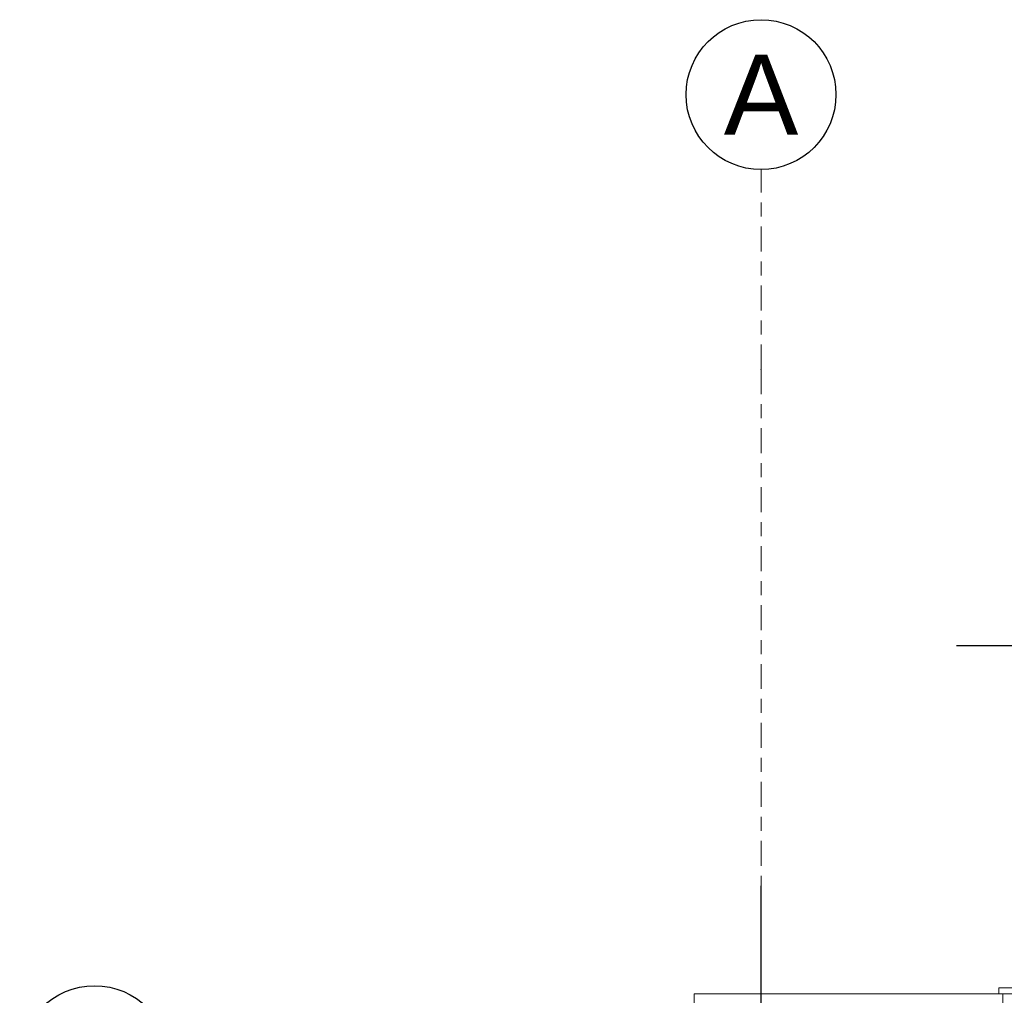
# Model space of a CAD drawing. Header units: millimetres. Extents: x -52968 to 399385, y -141133 to 110561.
# Tile 49 of 146: x 61395 to 66323, y -98716 to -93832. Entities that reach past the tile are written whole.
import ezdxf
from ezdxf import colors
from ezdxf.entities.mleader import LeaderData, LeaderLine
from ezdxf.enums import TextEntityAlignment as Align
from ezdxf.math import Vec2, Vec3

# ---------------------------------------------------------------- set-up
doc = ezdxf.new("R2010")
doc.units = ezdxf.units.MM
for name, pattern in [('SIM-Wegliniec-21.07.2025-Parter$0$Przerywana', [240, 120, -120]), ('SIM-Wegliniec-21.07.2025-Parter$0$Przerywana podwójnie', [295, 125, -50, 70, -50]), ('SIM-Wegliniec-21.07.2025-Parter$0$SIM-Wegliniec-11.03.2025-Parter$0$Przerywana podwójnie', [295, 125, -50, 70, -50])]:
    doc.linetypes.add(name, pattern=pattern)
doc.layers.add('_xref', color=250, linetype='Continuous')
for name, color, linetype, lineweight in [('RR_IWK_opisy', 7, 'Continuous', 0), ('SIM-Wegliniec-21.07.2025-Parter$0$Nowe_A-Osi_Nr_pióra__20', 250, 'Continuous', 0), ('SIM-Wegliniec-21.07.2025-Parter$0$Nowe_A-Osi_Nr_pióra__25', 250, 'Continuous', 0), ('SIM-Wegliniec-21.07.2025-Parter$0$Nowe_A-Osi_Nr_pióra__6', 250, 'Continuous', 0), ('SIM-Wegliniec-21.07.2025-Parter$0$Nowe_A-Ściany-Zewnętrzne', 250, 'Continuous', 0), ('SIM-Wegliniec-21.07.2025-Parter$0$Nowe_A-Ściany-Zewnętrzne_Nr_pióra__47', 250, 'Continuous', 0), ('SIM-Wegliniec-21.07.2025-Parter$0$Nowe_Okna Archicada_Nr_pióra__3', 250, 'Continuous', 0), ('SIM-Wegliniec-21.07.2025-Parter$0$Nowe_Okna Archicada_Nr_pióra__47', 250, 'Continuous', 0), ('SIM-Wegliniec-21.07.2025-Parter$0$Nowe_SIM-Wegliniec-11.03.2025-Parter$0$Nowe_A-Osi_Nr_pióra__20_Nr_pióra__1', 250, 'Continuous', 0), ('SIM-Wegliniec-21.07.2025-Parter$0$Nowe_SIM-Wegliniec-21.07.2025-Parter$0$Nowe_A-Wentylacja-Mechaniczna-0-5_Nr_pióra__22', 250, 'Continuous', 0)]:
    doc.layers.add(name, color=color, linetype=linetype, lineweight=lineweight)
doc.styles.add('Garamond', font='GARA.TTF')
doc.styles.add('SIM-Wegliniec-21.07.2025-Parter$0$STYL_AUTOMATYCZNY_1', font='arial.ttf')
pattern_1 = [(0, (0, 0), (0, 86.60254), [0, -50]), (0, (25, 43.3), (0, 86.60254), [0, -50])]

# ---------------------------------------------------------------- blocks, each defined once
blk = doc.blocks.new('SIM-Wegliniec-21.07.2025-Parter')
at = {"layer": 'SIM-Wegliniec-21.07.2025-Parter$0$Nowe_A-Ściany-Zewnętrzne', "linetype": 'Continuous', "lineweight": 0, "true_color": 0x000000}
h = blk.add_hatch(dxfattribs=at)
h.set_pattern_fill('Tynk', color=18, style=0, pattern_type=2)
h.set_pattern_definition(pattern_1)
h.paths.add_polyline_path([(64780.1, -98707.6), (64770.1, -98707.6), (64780.1, -98717.6)])
h = blk.add_hatch(dxfattribs=at)
h.set_pattern_fill('Tynk', color=18, style=0, pattern_type=2)
h.set_pattern_definition(pattern_1)
h.paths.add_polyline_path([(64780.1, -98717.6), (64770.1, -98707.6), (64770.1, -98717.6)])
h = blk.add_hatch(dxfattribs=at)
h.set_pattern_fill('Tynk', color=18, style=0, pattern_type=2)
h.set_pattern_definition(pattern_1)
h.paths.add_polyline_path([(64780.1, -98717.6), (66305.1, -98717.6), (66305.1, -98707.6), (64780.1, -98707.6)])
h = blk.add_hatch(dxfattribs=at)
h.set_pattern_fill('Tynk', color=18, style=0, pattern_type=2)
h.set_pattern_definition(pattern_1)
h.paths.add_polyline_path([(66315.1, -98707.6), (66305.1, -98707.6), (66305.1, -98717.6), (66305.1, -98917.6), (66315.1, -98917.6)])
at = {"layer": 'SIM-Wegliniec-21.07.2025-Parter$0$Nowe_A-Osi_Nr_pióra__20', "linetype": 'SIM-Wegliniec-21.07.2025-Parter$0$Przerywana podwójnie', "lineweight": 13}
for q in [(65105.1, -94582.5), (65105.1, -117792.3)]:
    blk.add_line((65105.1, -95582.5), q, dxfattribs=at)
blk.add_point((65105.1, -95582.5), dxfattribs=at)
blk.add_point((65105.1, -95582.5), dxfattribs=at)
at = {"layer": 'SIM-Wegliniec-21.07.2025-Parter$0$Nowe_A-Osi_Nr_pióra__25', "linetype": 'Continuous', "lineweight": 25}
for centre in [(65105.1, -94207.5), (61769.7, -99042.6)]:
    blk.add_circle(centre, 375, dxfattribs=at)
at = {"layer": 'SIM-Wegliniec-21.07.2025-Parter$0$Nowe_A-Ściany-Zewnętrzne_Nr_pióra__47', "linetype": 'Continuous', "lineweight": 15}
for p, q in [((66305.1, -98707.6), (66295.1, -98707.6)), ((66305.1, -98707.6), (66315.1, -98707.6)), ((66315.1, -98917.6), (66315.1, -98707.6))]:
    blk.add_line(p, q, dxfattribs=at)
at = {"layer": 'SIM-Wegliniec-21.07.2025-Parter$0$Nowe_A-Ściany-Zewnętrzne_Nr_pióra__47', "linetype": 'Continuous', "lineweight": 15, "flags": 128}
for points in [[(64770.1, -98707.6), (64780.1, -98707.6)], [(64770.1, -98707.6), (64770.1, -102042.6)], [(66305.1, -98707.6), (64780.1, -98707.6)]]:
    blk.add_lwpolyline(points, dxfattribs=at)
at = {"layer": 'SIM-Wegliniec-21.07.2025-Parter$0$Nowe_Okna Archicada_Nr_pióra__3', "linetype": 'Continuous', "lineweight": 13}
for p, q in [((68115.1, -98677.6), (66295.1, -98677.6)), ((66295.1, -98677.6), (66295.1, -98707.6))]:
    blk.add_line(p, q, dxfattribs=at)
at = {"layer": 'SIM-Wegliniec-21.07.2025-Parter$0$Nowe_Okna Archicada_Nr_pióra__3', "linetype": 'SIM-Wegliniec-21.07.2025-Parter$0$Przerywana', "lineweight": 13}
blk.add_line((68095.1, -98707.6), (66315.1, -98707.6), dxfattribs=at)
at = {"layer": 'SIM-Wegliniec-21.07.2025-Parter$0$Nowe_Okna Archicada_Nr_pióra__47', "linetype": 'Continuous', "lineweight": 15}
for p, q in [((66305.1, -98707.6), (66295.1, -98707.6)), ((66305.1, -98707.6), (66315.1, -98707.6)), ((66315.1, -98917.6), (66315.1, -98707.6))]:
    blk.add_line(p, q, dxfattribs=at)
at = {"layer": 'SIM-Wegliniec-21.07.2025-Parter$0$Nowe_SIM-Wegliniec-11.03.2025-Parter$0$Nowe_A-Osi_Nr_pióra__20_Nr_pióra__1', "linetype": 'SIM-Wegliniec-21.07.2025-Parter$0$SIM-Wegliniec-11.03.2025-Parter$0$Przerywana podwójnie', "lineweight": 13}
blk.add_line((65105.1, -95582.5), (65105.1, -117792.3), dxfattribs=at)
at = {"layer": 'SIM-Wegliniec-21.07.2025-Parter$0$Nowe_SIM-Wegliniec-21.07.2025-Parter$0$Nowe_A-Wentylacja-Mechaniczna-0-5_Nr_pióra__22', "linetype": 'Continuous', "lineweight": 25}
blk.add_line((65105.1, -100119.4), (65105.1, -98167.7), dxfattribs=at)
at = {"layer": 'SIM-Wegliniec-21.07.2025-Parter$0$Nowe_A-Osi_Nr_pióra__6', "lineweight": 13, "style": 'SIM-Wegliniec-21.07.2025-Parter$0$STYL_AUTOMATYCZNY_1'}
blk.add_text('A', height=400, dxfattribs=at).set_placement((65105.1, -94007.5), align=Align.TOP_CENTER)

msp = doc.modelspace()

# ---------------------------------------------------------------- block references
at = {"layer": '_xref'}
msp.add_blockref('SIM-Wegliniec-21.07.2025-Parter', (0, 0), dxfattribs=at)

# ---------------------------------------------------------------- next in the draw order: leaders
at = {"layer": 'RR_IWK_opisy'}
ml = msp.add_multileader_mtext('Standard', dxfattribs=at)
ml.set_content('do przyłącza kanalizacji sanitarnej', color=256, style='Garamond')
ml.set_leader_properties()
ml.build(insert=Vec2(0, 0))
ml.multileader.update_dxf_attribs({"text_left_attachment_type": 6, "text_right_attachment_type": 6, "arrow_head_size": 100})
ctx = ml.context
ctx.base_point, ctx.char_height, ctx.arrow_head_size, ctx.plane_origin = Vec3(66834.8, -96967.2), 200, 100, Vec3(71232.1, -192705.3)
ctx.left_attachment, ctx.right_attachment, ctx.text_align_type = 6, 6, 2
notes = []
notes.append((ctx, [(0, (1, 1, 0), (70800.1, -96967.2), (-1, 0), 8, [(0, [(71160.1, -97519.2)], 0, [])])]))
ctx.mtext.insert, ctx.mtext.alignment = Vec3(70790.1, -96686.9), 3
ctx.mtext.has_bg_fill, ctx.mtext.bg_color, ctx.mtext.bg_scale_factor, ctx.mtext.bg_transparency, ctx.mtext.use_window_bg_color = 1, -1027028792, 1, 0, 1
for ctx, leaders in notes:
    for number, flags, end, landing, length, lines in leaders:
        leader = LeaderData()
        leader.index, (leader.has_last_leader_line, leader.has_dogleg_vector, leader.attachment_direction) = number, flags
        leader.last_leader_point, leader.dogleg_vector, leader.dogleg_length = Vec3(end), Vec3(landing), length
        for number, points, colour, breaks in lines:
            line = LeaderLine()
            line.index, line.vertices, line.color, line.breaks = number, Vec3.list(points), colors.encode_raw_color(colour), breaks
            leader.lines.append(line)
        ctx.leaders.append(leader)

doc.saveas('drawing.dxf')
